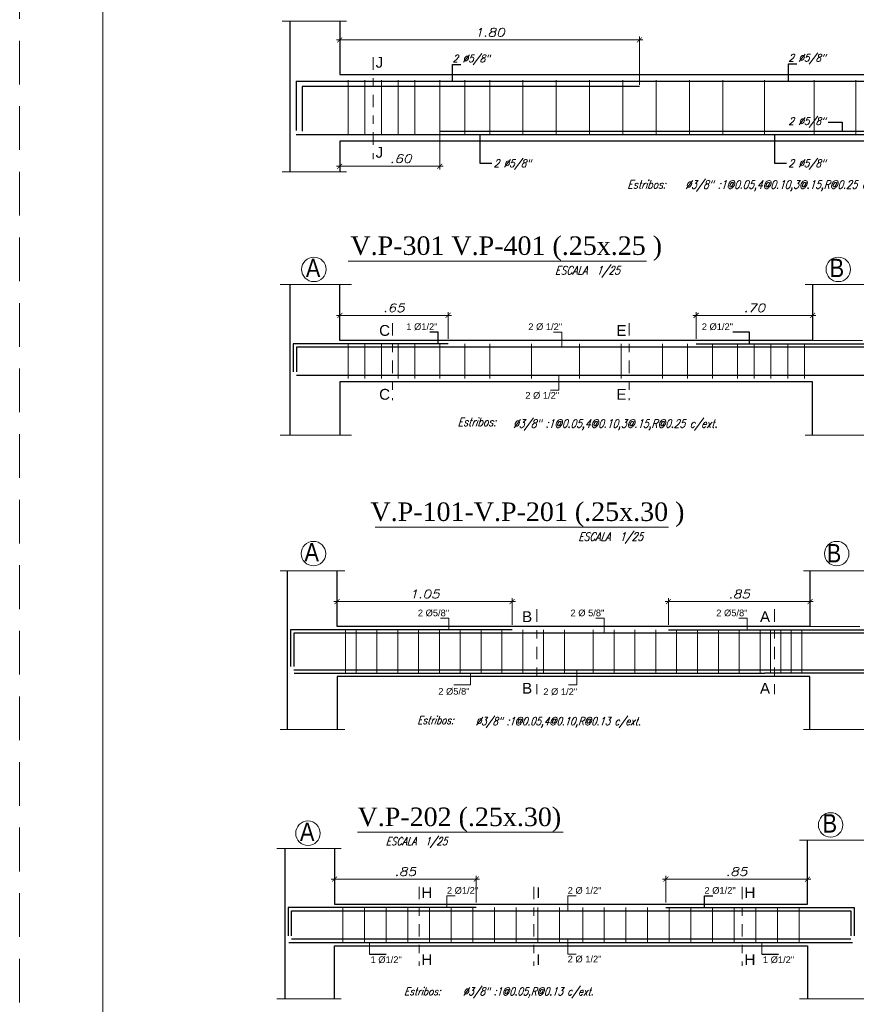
# Model space of a CAD drawing. Header units: metres. Extents: x -11 to 490, y -19 to 215.
# Tile 32 of 73: x 42 to 52, y 4 to 15. Entities that reach past the tile are written whole.
import ezdxf
from ezdxf.enums import TextEntityAlignment as Align

# ---------------------------------------------------------------- set-up
doc = ezdxf.new("R2010")
doc.units = ezdxf.units.M
for name, pattern in [('DASHDOT2', [0.5, 0.25, -0.125, 0, -0.125]), ('DASHED', [19.05, 12.7, -6.35]), ('HIDDEN', [0.375, 0.25, -0.125])]:
    doc.linetypes.add(name, pattern=pattern)
for name, color, linetype, lineweight in [('ARMADURA', 4, 'Continuous', 25), ('LAYER2', 1, 'Continuous', 20), ('Pluma 0.2', 252, 'Continuous', 20), ('Pluma Nº 0.1', 1, 'Continuous', 9), ('TEXTO', 14, 'Continuous', 40)]:
    doc.layers.add(name, color=color, linetype=linetype, lineweight=lineweight)
for name, color, linetype in [('dibujavigas', 7, 'Continuous'), ('FIERRO', 5, 'Continuous'), ('VIGAS', 2, 'Continuous')]:
    doc.layers.add(name, color=color, linetype=linetype)
doc.layers.add('no se imprime', color=8, linetype='DASHED', plot=False)
doc.styles.add('ARIALREG', font='arial.ttf')
doc.styles.add('DUTCHBI', font='dutchbi.ttf')
doc.styles.add('INDICACIONES', font='romans.shx', dxfattribs={"width": 1.2, "oblique": 15})
doc.styles.add('STYLE1', font='arial.ttf')
doc.styles.add('STYLE2', font='swissel.ttf', dxfattribs={"height": 0.3})
doc.styles.add('STYLE5', font='romans.shx', dxfattribs={"width": 0.8})
doc.dimstyles.new('PLANTA-25', dxfattribs={"dimtxt": 0.085, "dimasz": 0.045, "dimexe": 0.04, "dimexo": 0.02, "dimgap": 0.018, "dimtad": 1, "dimtih": 1, "dimtoh": 1, "dimlfac": 0.5, "dimzin": 4, "dimdsep": 46, "dimtxsty": 'INDICACIONES', "dimblk": 'ARCHTICK', "dimcen": 0, "dimdle": 0.04, "dimclrd": 1, "dimclre": 1, "dimclrt": 3, "dimadec": 0, "dimazin": 0, "dimtfac": 1, "dimtmove": 2, "dimatfit": 3, "dimfxl": 1, "dimtolj": 1, "dimtzin": 4, "dimlwd": 5, "dimlwe": 5, "dimarcsym": 0})

# ---------------------------------------------------------------- blocks, each defined once
blk = doc.blocks.new('_ARCHTICK')
at = {"color": 0, "linetype": 'ByBlock', "const_width": 0.15}
blk.add_lwpolyline([(-0.5, -0.5), (0.5, 0.5)], dxfattribs=at)
blk = doc.blocks.new('*D19')
at = {"layer": 'Defpoints', "color": 0, "lineweight": 5, "ltscale": 0.25, "transparency": 16777216}
for p in [(45.505, 5.132), (45.505, 4.832), (47.205, 4.832)]:
    blk.add_point(p, dxfattribs=at)
at = {"layer": 'Pluma Nº 0.1', "color": 1, "lineweight": 5, "ltscale": 0.25, "transparency": 16777216}
for p, q in [((47.245, 5.132), (45.465, 5.132)), ((45.505, 4.852), (45.505, 5.172)), ((47.205, 4.852), (47.205, 5.172))]:
    blk.add_line(p, q, dxfattribs=at)
at = {"layer": 'Pluma Nº 0.1', "color": 1, "lineweight": 5, "ltscale": 0.25, "transparency": 16777216, "xscale": 0.06, "yscale": 0.06, "zscale": 0.06, "rotation": 180}
blk.add_blockref('_ARCHTICK', (45.505, 5.132), dxfattribs=at)
at = {"layer": 'Pluma Nº 0.1', "color": 1, "lineweight": 5, "ltscale": 0.25, "transparency": 16777216, "xscale": 0.06, "yscale": 0.06, "zscale": 0.06}
blk.add_blockref('_ARCHTICK', (47.205, 5.132), dxfattribs=at)
at = {"layer": 'Pluma Nº 0.1', "color": 3, "ltscale": 0.25, "transparency": 16777216, "insert": (46.355, 5.222), "char_height": 0.1, "attachment_point": 5, "style": 'INDICACIONES'}
blk.add_mtext('\\A1;.85', dxfattribs=at)
blk = doc.blocks.new('*D20')
at = {"layer": 'Defpoints', "color": 0, "lineweight": 5, "ltscale": 0.25, "transparency": 16777216}
for p in [(51.185, 5.132), (49.485, 4.832), (51.185, 4.832)]:
    blk.add_point(p, dxfattribs=at)
at = {"layer": 'Pluma Nº 0.1', "color": 1, "lineweight": 5, "ltscale": 0.25, "transparency": 16777216}
for p, q in [((49.445, 5.132), (51.225, 5.132)), ((49.485, 4.852), (49.485, 5.172)), ((51.185, 4.852), (51.185, 5.172))]:
    blk.add_line(p, q, dxfattribs=at)
at = {"layer": 'Pluma Nº 0.1', "color": 1, "lineweight": 5, "ltscale": 0.25, "transparency": 16777216, "xscale": 0.06, "yscale": 0.06, "zscale": 0.06, "rotation": 180}
blk.add_blockref('_ARCHTICK', (49.485, 5.132), dxfattribs=at)
at = {"layer": 'Pluma Nº 0.1', "color": 1, "lineweight": 5, "ltscale": 0.25, "transparency": 16777216, "xscale": 0.06, "yscale": 0.06, "zscale": 0.06}
blk.add_blockref('_ARCHTICK', (51.185, 5.132), dxfattribs=at)
at = {"layer": 'Pluma Nº 0.1', "color": 3, "ltscale": 0.25, "transparency": 16777216, "insert": (50.335, 5.222), "char_height": 0.1, "attachment_point": 5, "style": 'INDICACIONES'}
blk.add_mtext('\\A1;.85', dxfattribs=at)
blk = doc.blocks.new('*D244')
at = {"layer": 'Defpoints', "color": 0, "lineweight": 5, "ltscale": 0.25, "transparency": 16777216}
for p in [(45.568, 15.21), (45.568, 14.793), (49.168, 14.65)]:
    blk.add_point(p, dxfattribs=at)
at = {"layer": 'Pluma Nº 0.1', "color": 1, "lineweight": 5, "ltscale": 0.25, "transparency": 16777216}
for p, q in [((49.208, 15.21), (45.528, 15.21)), ((45.568, 14.813), (45.568, 15.25)), ((49.168, 14.67), (49.168, 15.25))]:
    blk.add_line(p, q, dxfattribs=at)
at = {"layer": 'Pluma Nº 0.1', "color": 1, "lineweight": 5, "ltscale": 0.25, "transparency": 16777216, "xscale": 0.06, "yscale": 0.06, "zscale": 0.06, "rotation": 180}
blk.add_blockref('_ARCHTICK', (45.568, 15.21), dxfattribs=at)
at = {"layer": 'Pluma Nº 0.1', "color": 1, "lineweight": 5, "ltscale": 0.25, "transparency": 16777216, "xscale": 0.06, "yscale": 0.06, "zscale": 0.06}
blk.add_blockref('_ARCHTICK', (49.168, 15.21), dxfattribs=at)
at = {"layer": 'Pluma Nº 0.1', "color": 3, "ltscale": 0.25, "transparency": 16777216, "insert": (47.368, 15.3), "char_height": 0.1, "attachment_point": 5, "style": 'INDICACIONES'}
blk.add_mtext('\\A1;1.80', dxfattribs=at)
blk = doc.blocks.new('*D246')
at = {"layer": 'Defpoints', "color": 0, "lineweight": 5, "ltscale": 0.25, "transparency": 16777216}
for p in [(46.768, 14.116), (45.568, 13.993), (46.768, 13.693)]:
    blk.add_point(p, dxfattribs=at)
at = {"layer": 'Pluma Nº 0.1', "color": 1, "lineweight": 5, "ltscale": 0.25, "transparency": 16777216}
for p, q in [((46.768, 14.096), (46.768, 13.653)), ((45.568, 13.973), (45.568, 13.653)), ((45.528, 13.693), (46.808, 13.693))]:
    blk.add_line(p, q, dxfattribs=at)
at = {"layer": 'Pluma Nº 0.1', "color": 1, "lineweight": 5, "ltscale": 0.25, "transparency": 16777216, "xscale": 0.06, "yscale": 0.06, "zscale": 0.06, "rotation": 180}
blk.add_blockref('_ARCHTICK', (45.568, 13.693), dxfattribs=at)
at = {"layer": 'Pluma Nº 0.1', "color": 1, "lineweight": 5, "ltscale": 0.25, "transparency": 16777216, "xscale": 0.06, "yscale": 0.06, "zscale": 0.06}
blk.add_blockref('_ARCHTICK', (46.768, 13.693), dxfattribs=at)
at = {"layer": 'Pluma Nº 0.1', "color": 3, "ltscale": 0.25, "transparency": 16777216, "insert": (46.301, 13.783), "char_height": 0.1, "attachment_point": 5, "style": 'INDICACIONES'}
blk.add_mtext('\\A1;.60', dxfattribs=at)
blk = doc.blocks.new('*D684')
at = {"layer": 'Defpoints', "color": 0, "lineweight": 5, "ltscale": 0.25, "transparency": 16777216}
for p in [(51.216, 8.465), (49.516, 8.165), (51.216, 8.165)]:
    blk.add_point(p, dxfattribs=at)
at = {"layer": 'Pluma Nº 0.1', "color": 1, "lineweight": 5, "ltscale": 0.25, "transparency": 16777216}
for p, q in [((49.476, 8.465), (51.256, 8.465)), ((49.516, 8.185), (49.516, 8.505)), ((51.216, 8.185), (51.216, 8.505))]:
    blk.add_line(p, q, dxfattribs=at)
at = {"layer": 'Pluma Nº 0.1', "color": 1, "lineweight": 5, "ltscale": 0.25, "transparency": 16777216, "xscale": 0.06, "yscale": 0.06, "zscale": 0.06, "rotation": 180}
blk.add_blockref('_ARCHTICK', (49.516, 8.465), dxfattribs=at)
at = {"layer": 'Pluma Nº 0.1', "color": 1, "lineweight": 5, "ltscale": 0.25, "transparency": 16777216, "xscale": 0.06, "yscale": 0.06, "zscale": 0.06}
blk.add_blockref('_ARCHTICK', (51.216, 8.465), dxfattribs=at)
at = {"layer": 'Pluma Nº 0.1', "color": 3, "ltscale": 0.25, "transparency": 16777216, "insert": (50.366, 8.555), "char_height": 0.1, "attachment_point": 5, "style": 'INDICACIONES'}
blk.add_mtext('\\A1;.85', dxfattribs=at)
blk = doc.blocks.new('*D685')
at = {"layer": 'Defpoints', "color": 0, "lineweight": 5, "ltscale": 0.25, "transparency": 16777216}
for p in [(45.536, 8.465), (45.536, 8.165), (47.636, 8.165)]:
    blk.add_point(p, dxfattribs=at)
at = {"layer": 'Pluma Nº 0.1', "color": 1, "lineweight": 5, "ltscale": 0.25, "transparency": 16777216}
for p, q in [((47.676, 8.465), (45.496, 8.465)), ((45.536, 8.185), (45.536, 8.505)), ((47.636, 8.185), (47.636, 8.505))]:
    blk.add_line(p, q, dxfattribs=at)
at = {"layer": 'Pluma Nº 0.1', "color": 1, "lineweight": 5, "ltscale": 0.25, "transparency": 16777216, "xscale": 0.06, "yscale": 0.06, "zscale": 0.06, "rotation": 180}
blk.add_blockref('_ARCHTICK', (45.536, 8.465), dxfattribs=at)
at = {"layer": 'Pluma Nº 0.1', "color": 1, "lineweight": 5, "ltscale": 0.25, "transparency": 16777216, "xscale": 0.06, "yscale": 0.06, "zscale": 0.06}
blk.add_blockref('_ARCHTICK', (47.636, 8.465), dxfattribs=at)
at = {"layer": 'Pluma Nº 0.1', "color": 3, "ltscale": 0.25, "transparency": 16777216, "insert": (46.586, 8.555), "char_height": 0.1, "attachment_point": 5, "style": 'INDICACIONES'}
blk.add_mtext('\\A1;1.05', dxfattribs=at)
blk = doc.blocks.new('*D689')
at = {"layer": 'Defpoints', "color": 0, "lineweight": 5, "ltscale": 0.25, "transparency": 16777216}
for p in [(51.248, 11.902), (49.848, 11.602), (51.248, 11.602)]:
    blk.add_point(p, dxfattribs=at)
at = {"layer": 'Pluma Nº 0.1', "color": 1, "lineweight": 5, "ltscale": 0.25, "transparency": 16777216}
for p, q in [((49.808, 11.902), (51.288, 11.902)), ((49.848, 11.622), (49.848, 11.942)), ((51.248, 11.622), (51.248, 11.942))]:
    blk.add_line(p, q, dxfattribs=at)
at = {"layer": 'Pluma Nº 0.1', "color": 1, "lineweight": 5, "ltscale": 0.25, "transparency": 16777216, "xscale": 0.06, "yscale": 0.06, "zscale": 0.06, "rotation": 180}
blk.add_blockref('_ARCHTICK', (49.848, 11.902), dxfattribs=at)
at = {"layer": 'Pluma Nº 0.1', "color": 1, "lineweight": 5, "ltscale": 0.25, "transparency": 16777216, "xscale": 0.06, "yscale": 0.06, "zscale": 0.06}
blk.add_blockref('_ARCHTICK', (51.248, 11.902), dxfattribs=at)
at = {"layer": 'Pluma Nº 0.1', "color": 3, "ltscale": 0.25, "transparency": 16777216, "insert": (50.548, 11.992), "char_height": 0.1, "attachment_point": 5, "style": 'INDICACIONES'}
blk.add_mtext('\\A1;.70', dxfattribs=at)
blk = doc.blocks.new('*D690')
at = {"layer": 'Defpoints', "color": 0, "lineweight": 5, "ltscale": 0.25, "transparency": 16777216}
for p in [(45.568, 11.902), (45.568, 11.602), (46.868, 11.602)]:
    blk.add_point(p, dxfattribs=at)
at = {"layer": 'Pluma Nº 0.1', "color": 1, "lineweight": 5, "ltscale": 0.25, "transparency": 16777216}
for p, q in [((46.908, 11.902), (45.528, 11.902)), ((45.568, 11.622), (45.568, 11.942)), ((46.868, 11.622), (46.868, 11.942))]:
    blk.add_line(p, q, dxfattribs=at)
at = {"layer": 'Pluma Nº 0.1', "color": 1, "lineweight": 5, "ltscale": 0.25, "transparency": 16777216, "xscale": 0.06, "yscale": 0.06, "zscale": 0.06, "rotation": 180}
blk.add_blockref('_ARCHTICK', (45.568, 11.902), dxfattribs=at)
at = {"layer": 'Pluma Nº 0.1', "color": 1, "lineweight": 5, "ltscale": 0.25, "transparency": 16777216, "xscale": 0.06, "yscale": 0.06, "zscale": 0.06}
blk.add_blockref('_ARCHTICK', (46.868, 11.902), dxfattribs=at)
at = {"layer": 'Pluma Nº 0.1', "color": 3, "ltscale": 0.25, "transparency": 16777216, "insert": (46.218, 11.992), "char_height": 0.1, "attachment_point": 5, "style": 'INDICACIONES'}
blk.add_mtext('\\A1;.65', dxfattribs=at)

msp = doc.modelspace()

# ---------------------------------------------------------------- linework, layer by layer
at = {"layer": 'ARMADURA', "color": 3, "linetype": 'DASHDOT2', "lineweight": 5, "ltscale": 0.6}
for p, q in [((45.969, 15.001), (45.969, 13.778)), ((46.201, 11.809), (46.201, 10.884)), ((49.043, 11.809), (49.043, 10.884)), ((47.934, 8.372), (47.934, 7.355)), ((50.789, 8.372), (50.789, 7.355)), ((46.52, 5.041), (46.52, 4.09)), ((47.899, 5.041), (47.899, 4.09)), ((50.401, 5.041), (50.401, 4.09))]:
    msp.add_line(p, q, dxfattribs=at)
at = {"layer": 'ARMADURA', "color": 1, "linetype": 'Continuous', "lineweight": 5}
for p, q in [((49.251, 12.554), (45.666, 12.554)), ((49.517, 9.36), (45.994, 9.36)), ((45.781, 5.696), (48.249, 5.696))]:
    msp.add_line(p, q, dxfattribs=at)
at = {"layer": 'ARMADURA', "color": 2, "linetype": 'Continuous', "lineweight": 5}
for centre in [(45.256, 12.454), (51.556, 12.454), (45.251, 9.041), (51.537, 9.041), (51.464, 5.783), (45.185, 5.683)]:
    msp.add_circle(centre, 0.147, dxfattribs=at)
at = {"layer": 'dibujavigas', "color": 1}
for p, q in [((51.434, 14.223), (51.604, 14.223)), ((51.604, 14.223), (51.604, 14.116)), ((47.252, 13.726), (47.252, 14.073)), ((50.792, 13.726), (50.792, 14.073)), ((47.395, 13.726), (47.252, 13.726)), ((50.934, 13.726), (50.792, 13.726))]:
    msp.add_line(p, q, dxfattribs=at)
at = {"layer": 'dibujavigas', "color": 2}
for points in [[(44.968, 15.435), (44.968, 13.627)], [(45.568, 15.435), (45.568, 14.793), (56.368, 14.793), (56.368, 15.435)], [(56.368, 13.627), (56.368, 13.993), (45.568, 13.993), (45.568, 13.627)], [(44.968, 12.271), (44.968, 10.464)], [(51.248, 12.271), (51.248, 11.602), (45.568, 11.602), (45.568, 12.271)], [(51.248, 10.464), (51.248, 11.102), (45.568, 11.102), (45.568, 10.464)], [(44.936, 8.834), (44.936, 6.927)], [(51.216, 8.834), (51.216, 8.165), (45.536, 8.165), (45.536, 8.834)], [(51.216, 6.927), (51.216, 7.565), (45.536, 7.565), (45.536, 6.927)], [(45.505, 5.501), (45.505, 4.832), (51.185, 4.832), (51.185, 5.601)], [(44.905, 5.501), (44.905, 3.693)], [(45.505, 3.693), (45.505, 4.332), (51.185, 4.332), (51.185, 3.693)]]:
    msp.add_lwpolyline(points, dxfattribs=at)
at = {"layer": 'dibujavigas', "color": 1}
for points in [[(46.922, 14.705), (46.922, 14.914), (47.022, 14.914)], [(50.956, 14.713), (50.956, 14.922), (51.056, 14.922)], [(46.748, 11.562), (46.748, 11.702), (46.648, 11.702)], [(50.489, 11.702), (50.289, 11.702)], [(50.489, 11.562), (50.489, 11.702)], [(51.216, 8.165), (45.536, 8.165)], [(51.216, 8.165), (45.536, 8.165)], [(49.948, 4.792), (49.948, 4.932), (50.048, 4.932)], [(45.505, 4.832), (51.185, 4.832)], [(45.505, 4.832), (51.185, 4.832)], [(45.924, 4.232), (46.124, 4.232)], [(50.638, 4.232), (50.838, 4.232)]]:
    msp.add_lwpolyline(points, dxfattribs=at)
at = {"layer": 'dibujavigas', "color": 1, "linetype": 'Continuous', "lineweight": 5}
for points in [[(45.668, 14.725), (45.668, 14.065)], [(45.868, 14.725), (45.868, 14.065)], [(46.068, 14.725), (46.068, 14.065)], [(46.268, 14.725), (46.268, 14.065)], [(46.468, 14.725), (46.468, 14.065)], [(46.768, 14.725), (46.768, 14.065)], [(47.068, 14.725), (47.068, 14.065)], [(47.368, 14.725), (47.368, 14.065)], [(47.768, 14.725), (47.768, 14.065)], [(48.168, 14.725), (48.168, 14.065)], [(48.568, 14.725), (48.568, 14.065)], [(48.968, 14.725), (48.968, 14.065)], [(49.368, 14.725), (49.368, 14.065)], [(49.768, 14.725), (49.768, 14.065)], [(50.168, 14.725), (50.168, 14.065)], [(50.668, 14.725), (50.668, 14.065)], [(51.268, 14.725), (51.268, 14.065)], [(51.768, 14.725), (51.768, 14.065)], [(48.236, 11.522), (48.236, 11.702), (48.136, 11.702)], [(45.668, 11.562), (45.668, 11.142)], [(45.869, 11.562), (45.869, 11.142)], [(46.069, 11.562), (46.069, 11.142)], [(46.27, 11.562), (46.27, 11.142)], [(46.47, 11.562), (46.47, 11.142)], [(46.77, 11.562), (46.77, 11.142)], [(47.07, 11.562), (47.07, 11.142)], [(47.37, 11.562), (47.37, 11.142)], [(47.87, 11.562), (47.87, 11.142)], [(48.446, 11.562), (48.446, 11.142)], [(48.946, 11.562), (48.946, 11.142)], [(49.446, 11.562), (49.446, 11.142)], [(49.746, 11.562), (49.746, 11.142)], [(50.046, 11.562), (50.046, 11.142)], [(50.346, 11.562), (50.346, 11.142)], [(50.547, 11.562), (50.547, 11.142)], [(50.747, 11.562), (50.747, 11.142)], [(50.948, 11.562), (50.948, 11.142)], [(51.148, 11.562), (51.148, 11.142)], [(48.2, 11.182), (48.2, 11.002), (48.1, 11.002)], [(46.878, 8.125), (46.878, 8.265), (46.778, 8.265)], [(48.743, 8.085), (48.743, 8.265), (48.643, 8.265)], [(50.463, 8.125), (50.463, 8.265), (50.363, 8.265)], [(45.636, 8.125), (45.636, 7.605)], [(45.762, 8.125), (45.762, 7.605)], [(46.012, 8.125), (46.012, 7.605)], [(46.263, 8.125), (46.263, 7.605)], [(46.513, 8.125), (46.513, 7.605)], [(46.764, 8.125), (46.764, 7.605)], [(47.014, 8.125), (47.014, 7.605)], [(47.265, 8.125), (47.265, 7.605)], [(47.515, 8.125), (47.515, 7.605)], [(47.766, 8.125), (47.766, 7.605)], [(48.016, 8.125), (48.016, 7.605)], [(48.266, 8.125), (48.266, 7.605)], [(48.612, 8.125), (48.612, 7.605)], [(48.862, 8.125), (48.862, 7.605)], [(49.113, 8.125), (49.113, 7.605)], [(49.363, 8.125), (49.363, 7.605)], [(49.614, 8.125), (49.614, 7.605)], [(49.864, 8.125), (49.864, 7.605)], [(50.115, 8.125), (50.115, 7.605)], [(50.365, 8.125), (50.365, 7.605)], [(50.616, 8.125), (50.616, 7.605)], [(50.741, 8.125), (50.741, 7.605)], [(50.866, 8.125), (50.866, 7.605)], [(50.991, 8.125), (50.991, 7.605)], [(51.116, 8.125), (51.116, 7.605)], [(47.136, 7.605), (47.136, 7.465)], [(48.416, 7.645), (48.416, 7.465), (48.316, 7.465)], [(47.136, 7.465), (46.936, 7.465)], [(46.854, 4.792), (46.854, 4.932), (46.954, 4.932)], [(48.305, 4.752), (48.305, 4.932), (48.405, 4.932)], [(45.605, 4.792), (45.605, 4.372)], [(45.865, 4.792), (45.865, 4.372)], [(46.125, 4.792), (46.125, 4.372)], [(46.385, 4.792), (46.385, 4.372)], [(46.645, 4.792), (46.645, 4.372)], [(46.905, 4.792), (46.905, 4.372)], [(47.165, 4.792), (47.165, 4.372)], [(47.425, 4.792), (47.425, 4.372)], [(47.685, 4.792), (47.685, 4.372)], [(47.945, 4.792), (47.945, 4.372)], [(48.205, 4.792), (48.205, 4.372)], [(48.485, 4.792), (48.485, 4.372)], [(48.745, 4.792), (48.745, 4.372)], [(49.005, 4.792), (49.005, 4.372)], [(49.265, 4.792), (49.265, 4.372)], [(49.525, 4.792), (49.525, 4.372)], [(49.785, 4.792), (49.785, 4.372)], [(50.045, 4.792), (50.045, 4.372)], [(50.305, 4.792), (50.305, 4.372)], [(50.565, 4.792), (50.565, 4.372)], [(50.825, 4.792), (50.825, 4.372)], [(51.085, 4.792), (51.085, 4.372)], [(48.305, 4.412), (48.305, 4.232), (48.405, 4.232)], [(45.924, 4.372), (45.924, 4.232)], [(50.638, 4.372), (50.638, 4.232)]]:
    msp.add_lwpolyline(points, dxfattribs=at)
at = {"layer": 'dibujavigas', "color": 4}
for points in [[(47.205, 4.792), (44.945, 4.792), (44.945, 4.452)], [(44.985, 4.452), (44.985, 4.752), (51.705, 4.752), (51.705, 4.452)], [(49.485, 4.792), (51.745, 4.792), (51.745, 4.452)], [(51.705, 4.412), (44.985, 4.412)], [(44.956, 4.372), (51.725, 4.372)]]:
    msp.add_lwpolyline(points, dxfattribs=at)
at = {"layer": 'FIERRO', "color": 4}
for p, q in [((45.043, 14.713), (56.894, 14.713)), ((45.043, 14.713), (45.043, 14.122)), ((49.168, 14.65), (45.115, 14.65)), ((45.115, 14.65), (45.115, 14.114)), ((45.043, 14.073), (56.894, 14.073)), ((46.768, 14.116), (55.168, 14.116)), ((56.856, 7.605), (50.673, 7.605))]:
    msp.add_line(p, q, dxfattribs=at)
for points in [[(46.868, 11.562), (45.008, 11.562), (45.008, 11.222)], [(56.888, 11.222), (56.888, 11.522), (45.048, 11.522), (45.048, 11.222)], [(49.848, 11.562), (53.048, 11.562)], [(45.048, 11.182), (56.888, 11.182)], [(47.636, 8.125), (44.976, 8.125), (44.976, 7.685)], [(56.865, 7.685), (56.865, 8.085), (45.016, 8.085), (45.016, 7.685)], [(49.516, 8.125), (53.516, 8.125)], [(45.016, 7.645), (51.296, 7.645)], [(45.018, 7.605), (50.673, 7.605)], [(51.296, 7.645), (56.856, 7.645)]]:
    msp.add_lwpolyline(points, dxfattribs=at)
at = {"layer": 'no se imprime', "color": 251, "linetype": 'HIDDEN', "lineweight": 5, "ltscale": 2.1}
msp.add_lwpolyline([(41.721, -6.587), (41.721, 23.913), (84.721, 23.913), (84.721, -6.587)], close=True, dxfattribs=at)
at = {"layer": 'Pluma 0.2', "color": 4, "ltscale": 0.5}
msp.add_lwpolyline([(42.721, 22.913), (83.721, 22.913), (83.721, -5.587), (42.721, -5.587)], close=True, dxfattribs=at)
at = {"layer": 'VIGAS', "color": 152, "linetype": 'Continuous', "lineweight": 5}
for p, q in [((45.647, 15.435), (44.873, 15.435)), ((45.647, 13.627), (44.873, 13.627)), ((44.852, 12.271), (45.707, 12.271)), ((51.157, 12.271), (51.932, 12.271)), ((44.852, 10.464), (45.707, 10.464)), ((51.157, 10.464), (51.932, 10.464)), ((44.852, 8.834), (45.627, 8.834)), ((51.138, 8.834), (51.913, 8.834)), ((44.852, 6.927), (45.627, 6.927)), ((51.138, 6.927), (51.913, 6.927)), ((51.863, 5.601), (51.088, 5.601)), ((45.584, 5.501), (44.809, 5.501)), ((45.584, 3.693), (44.809, 3.693)), ((51.863, 3.693), (51.088, 3.693))]:
    msp.add_line(p, q, dxfattribs=at)
at = {"layer": 'VIGAS', "color": 7, "linetype": 'Continuous', "lineweight": 5}
for p, q in [((51.848, 11.602), (51.248, 11.602)), ((51.816, 8.165), (51.216, 8.165))]:
    msp.add_line(p, q, dxfattribs=at)

# ---------------------------------------------------------------- texts
at = {"layer": 'ARMADURA', "color": 4, "linetype": 'Continuous', "style": 'STYLE2', "width": 0.85}
for s, p in [('A', (45.159, 12.361)), ('B', (51.452, 12.361)), ('A', (45.143, 8.948)), ('B', (51.417, 8.936)), ('A', (45.088, 5.591)), ('B', (51.367, 5.691))]:
    msp.add_text(s, height=0.22, dxfattribs=at).set_placement(p)
at = {"layer": 'dibujavigas', "color": 3, "style": 'STYLE1'}
for s, p in [('1 Ø1/2"', (46.366, 11.702)), ('2 Ø 1/2"', (47.832, 11.702)), ('2 Ø1/2"', (49.916, 11.702)), ('2 Ø5/8"', (46.505, 8.265)), ('2 Ø 5/8"', (48.339, 8.265)), ('2 Ø5/8"', (50.09, 8.265)), ('2 Ø1/2"', (46.854, 4.932)), ('2 Ø 1/2"', (48.305, 4.932)), ('2 Ø1/2"', (49.948, 4.932))]:
    msp.add_text(s, height=0.08, dxfattribs=at).set_placement(p, align=Align.BOTTOM_LEFT)
for p in [(47.796, 10.982), (48.012, 7.423), (48.305, 4.212)]:
    msp.add_text('2 Ø 1/2"', height=0.08, dxfattribs=at).set_placement(p, align=Align.TOP_LEFT)
for s, p in [('2 Ø5/8"', (46.938, 7.427)), ('1 Ø1/2"', (46.124, 4.204)), ('1 Ø1/2"', (50.838, 4.204))]:
    msp.add_text(s, height=0.08, dxfattribs=at).set_placement(p, align=Align.TOP_CENTER)
at = {"layer": 'LAYER2', "color": 7, "linetype": 'Continuous'}
for s, height, style, p in [('J', 0.13, 'ARIALREG', (45.997, 14.876)), ('J', 0.13, 'ARIALREG', (45.997, 13.795)), ('V.P-301 V.P-401 (.25x.25 )', 0.2225, 'DUTCHBI', (45.695, 12.628)), ('C', 0.13, 'ARIALREG', (46.04, 11.656)), ('E', 0.13, 'ARIALREG', (48.89, 11.656)), ('C', 0.13, 'ARIALREG', (46.04, 10.889)), ('E', 0.13, 'ARIALREG', (48.89, 10.889)), ('V.P-101-V.P-201 (.25x.30 )', 0.2225, 'DUTCHBI', (45.936, 9.433)), ('B', 0.13, 'ARIALREG', (47.757, 8.219)), ('A', 0.13, 'ARIALREG', (50.615, 8.219)), ('B', 0.13, 'ARIALREG', (47.757, 7.359)), ('A', 0.13, 'ARIALREG', (50.615, 7.359)), ('V.P-202 (.25x.30)', 0.2225, 'DUTCHBI', (45.781, 5.769)), ('H', 0.13, 'ARIALREG', (46.547, 4.905)), ('I', 0.13, 'ARIALREG', (47.927, 4.905)), ('H', 0.13, 'ARIALREG', (50.429, 4.905)), ('H', 0.13, 'ARIALREG', (46.547, 4.1)), ('I', 0.13, 'ARIALREG', (47.927, 4.1)), ('H', 0.13, 'ARIALREG', (50.429, 4.1))]:
    msp.add_text(s, height=height, dxfattribs=dict(at, style=style)).set_placement(p)
at = {"layer": 'TEXTO', "color": 3, "linetype": 'Continuous', "lineweight": 9, "ltscale": 8, "style": 'STYLE5', "oblique": 18, "width": 0.86}
for p in [(46.922, 14.914), (50.956, 14.922), (50.956, 14.162), (47.416, 13.656), (50.956, 13.656)]:
    msp.add_text('2 Ø5/8"', height=0.09, rotation=0, dxfattribs=at).set_placement(p, align=Align.BOTTOM_LEFT)
at = {"layer": 'TEXTO', "color": 2, "linetype": 'Continuous', "lineweight": 9, "ltscale": 8, "style": 'STYLE5', "oblique": 18, "width": 0.8}
for s, height, rotation, p in [('Estribos:', 0.1, 360, (49.253, 13.524)), ('Ø3/8" :1@0.05,4@0.10,3@.15,R@0.25 c/ext.', 0.1, 360, (50.945, 13.523)), ('ESCALA  1/25', 0.1, 0, (48.543, 12.492)), ('Estribos:', 0.1, 0, (47.214, 10.672)), ('Ø3/8" :1@0.05,4@0.10,3@.15,R@0.25 c/ext.', 0.1, 360, (48.876, 10.653)), ('ESCALA  1/25', 0.1, 0, (48.821, 9.295)), ('Estribos:', 0.095, 0, (46.717, 7.089)), ('Ø3/8" :1@0.05,4@0.10,R@0.13 c/ext.', 0.095, 0, (48.191, 7.076)), ('ESCALA  1/25', 0.095, 360, (46.489, 5.634)), ('Estribos:', 0.095, 360, (46.559, 3.832)), ('Ø3/8" :1@0.05,R@0.13 c/ext.', 0.095, 360, (47.83, 3.831))]:
    msp.add_text(s, height=height, rotation=rotation, dxfattribs=at).set_placement(p, align=Align.TOP_CENTER)

# ---------------------------------------------------------------- dimensions: what is measured, and where the dimension line sits
at = {"layer": 'Pluma Nº 0.1', "ltscale": 0.25}
dim = msp.add_linear_dim(base=(45.568, 15.21), p1=(49.168, 14.65), p2=(45.568, 14.793), dimstyle='PLANTA-25', override={"dimtxt": 0.1, "dimasz": 0.06, "dimgap": 0.04}, dxfattribs=at)
dim.commit()
dim.dimension.update_dxf_attribs({"geometry": '*D244', "text_midpoint": (47.368, 15.3)})
dim = msp.add_linear_dim(base=(46.768, 13.693), p1=(45.568, 13.993), p2=(46.768, 14.116), dimstyle='PLANTA-25', override={"dimtxt": 0.1, "dimasz": 0.06, "dimgap": 0.04}, dxfattribs=at)
dim.commit()
dim.dimension.update_dxf_attribs({"geometry": '*D246', "text_midpoint": (46.301, 13.783), "dimtype": 160})
for p1, p2, distance, picture, middle in [((46.868, 11.602), (45.568, 11.602), -0.3, '*D690', (46.218, 11.992)), ((49.848, 11.602), (51.248, 11.602), 0.3, '*D689', (50.548, 11.992)), ((47.636, 8.165), (45.536, 8.165), -0.3, '*D685', (46.586, 8.555)), ((49.516, 8.165), (51.216, 8.165), 0.3, '*D684', (50.366, 8.555)), ((47.205, 4.832), (45.505, 4.832), -0.3, '*D19', (46.355, 5.222)), ((49.485, 4.832), (51.185, 4.832), 0.3, '*D20', (50.335, 5.222))]:
    dim = msp.add_aligned_dim(p1=p1, p2=p2, distance=distance, dimstyle='PLANTA-25', override={"dimtxt": 0.1, "dimasz": 0.06, "dimgap": 0.04}, dxfattribs=at)
    dim.commit()
    dim.dimension.update_dxf_attribs({"geometry": picture, "text_midpoint": middle})

doc.saveas('drawing.dxf')
